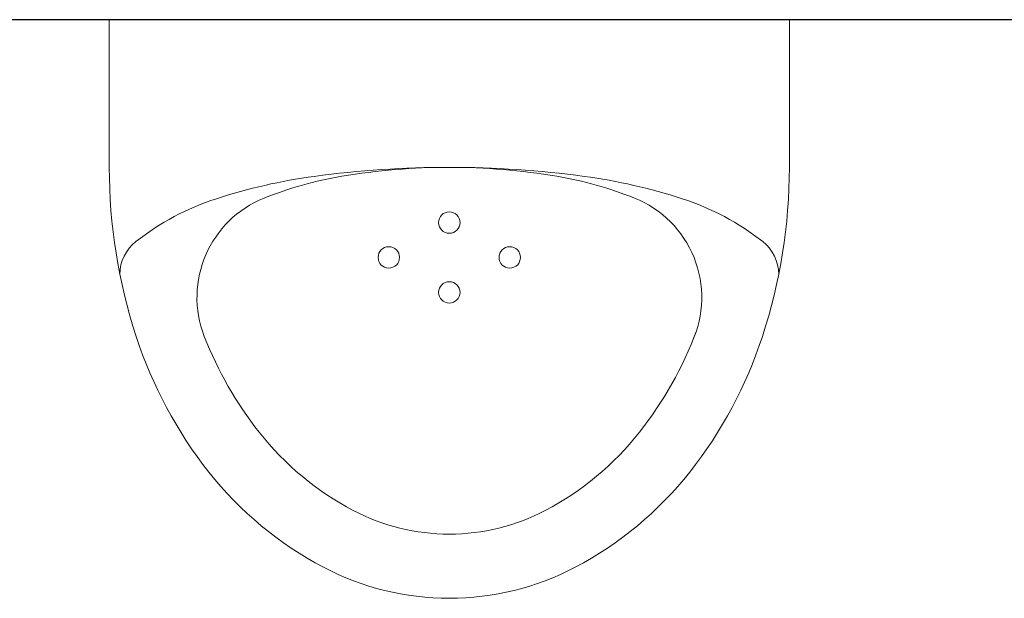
# Model space of a CAD drawing. Header units: millimetres. Extents: x -1893473 to 1546619, y -568027 to 942944.
# Tile 184 of 256: x 169311 to 169771, y -496150 to -495879. Entities that reach past the tile are written whole.
import ezdxf
from ezdxf.enums import TextEntityAlignment as Align

# ---------------------------------------------------------------- set-up
doc = ezdxf.new("R2010")
doc.units = ezdxf.units.MM
doc.header["$LTSCALE"] = 0.2
doc.layers.get('0').update_dxf_attribs({"lineweight": 0})
for name, color, linetype, lineweight in [('!! 0_Opis_pom', 9, 'Continuous', 13), ('!! 1_OPIS POM NOWE', 140, 'Continuous', 5), ('!! 2_wypos-sanitarne', 240, 'Continuous', 9), ('P-Opis nadproża', 150, 'Continuous', 9)]:
    doc.layers.add(name, color=color, linetype=linetype, lineweight=lineweight)
doc.layers.add('!! 1_zabudowa GK', color=33, linetype='Continuous')
doc.styles.add('ARIAL', font='tahoma.ttf')

# ---------------------------------------------------------------- blocks, each defined once
blk = doc.blocks.new('A$C164C2DE0')
for p, q in [((0, 15.897), (0, -15.897)), ((6.9, 15.897), (0, 15.897)), ((0, -15.897), (6.9, -15.897))]:
    blk.add_line(p, q)
for centre in [(11.111, 2.828), (9.479, 0), (12.744, 0), (11.111, -2.828)]:
    blk.add_circle(centre, 0.5)
for centre, radius, start, end in [((6.9, -9.541), 25.438, 71.8951, 90), ((11.9, 13.456), 1.944, 90, 141.9092), ((19.99, 7.115), 12.223, 141.9092, 162.0125), ((8.429, -4.864), 20.517, 51.7154, 71.8951), ((12.982, 6.802), 5, 65.4842, 158.2639), ((8.429, -4.864), 17.517, 51.7154, 69.5923), ((10.775, -1.893), 16.732, 27.6894, 51.7154), ((33.17, 2.836), 26.079, 162.0125, 172.3405), ((10.775, -1.893), 13.732, 27.6894, 51.7154), ((24.656, 2.115), 17.58, 158.1656, 170.4666), ((54.258, 0), 47.358, 172.3405, 180), ((14.382, 0), 12.658, 0, 27.6894), ((37.249, 0), 30.349, 170.4666, 180), ((14.382, 0), 9.658, 0, 27.6894), ((37.249, 0), 30.349, 180, 189.5334), ((54.258, 0), 47.358, 180, 187.6595), ((14.382, 0), 9.658, 332.3106, 0), ((14.382, 0), 12.658, 332.3106, 0), ((10.775, 1.893), 13.732, 308.2846, 332.3106), ((24.656, -2.115), 17.58, 189.5334, 201.8344), ((10.775, 1.893), 16.732, 308.2846, 332.3106), ((33.17, -2.836), 26.079, 187.6595, 197.9875), ((12.98, -6.796), 5, 201.7998, 291.3195), ((8.429, 4.864), 17.517, 291.3195, 308.2846), ((19.99, -7.115), 12.223, 197.9875, 218.0908), ((8.429, 4.864), 20.517, 288.1049, 308.2846), ((6.9, 9.541), 25.438, 270, 288.1049), ((11.9, -13.456), 1.944, 218.0908, 270)]:
    blk.add_arc(centre, radius, start, end)
blk = doc.blocks.new('A$C2EB40A8D')
at = {"layer": '!! 1_zabudowa GK'}
blk.add_lwpolyline([(6407.5648, -1477.48603), (3298.87011, -1477.48603)], dxfattribs=at)
at = {"layer": '!! 2_wypos-sanitarne', "xscale": 10, "yscale": 10, "zscale": 10, "rotation": 270}
blk.add_blockref('A$C164C2DE0', (5843.84707, -1477.48603), dxfattribs=at)
at = {"layer": '!! 0_Opis_pom', "ltscale": 0.7, "style": 'ARIAL'}
for tag, p in [('B1,21', (-891.77727, 31796.97458)), ('A1,16', (-13651.31084, 31587.95236)), ('B1,19', (-5798.61305, 31587.22944)), ('B1/17', (-9701.43347, 31565.05244)), ('1,23', (10805.41388, 31565.05244)), ('1,22', (4526.58954, 31507.65132)), ('A1,1', (-16866.13618, 31459.3792)), ('B1,18', (-7791.62894, 31330.08444)), ('B1,20', (-2961.4347, 31167.05787)), ('A1,6', (-19287.17717, 30923.71998)), ('B1,1', (14135.63445, 30913.92963)), ('B1,3', (17346.74696, 30023.81022)), ('B1,4', (29817.71501, 29157.67457)), ('A1,5', (-23454.5385, 28820.77901)), ('A1,2', (-17502.57721, 28602.57524)), ('B1,2D', (2616.16402, 28559.52261)), ('A1,15', (-13651.31084, 28261.46046)), ('B1,4', (29883.58177, 28158.35876)), ('B1,2B', (18801.54781, 27650.12382)), ('B1,2A', (13086.7373, 27376.04393)), ('A1,3', (-16846.27912, 25980.40356)), ('B1,8', (9089.53994, 25356.27639)), ('B1,6', (31915.87888, 23754.79829)), ('A1,4', (-24010.17576, 23559.17399)), ('B1,14', (-11621.32288, 23261.44183)), ('B1,13', (-3080.55208, 22924.09997)), ('B1,5', (29245.49088, 22896.69268)), ('B1,10', (3982.60923, 22874.21277)), ('B1,9', (5634.43488, 22623.92098)), ('B1,2C', (13327.26639, 22378.5328)), ('B1,7', (16398.41175, 22348.28836)), ('B1,11', (5553.20442, 20939.83877)), ('B1,12', (3693.27174, 20628.72148)), ('C1,3', (5969.08376, 16336.01084)), ('C1,2', (11955.93711, 11671.55655)), ('C1,1', (15659.17205, 11415.94196)), ('C1,4', (5140.00888, 9205.5831)), ('C1,5', (5680.4486, 6154.54995)), ('C1,10', (16327.05085, 6080.66085)), ('C1,9', (16526.57171, 3173.45283)), ('C1,6', (6367.37903, 2771.84181)), ('D0,18', (-1981.87701, -110.73158)), ('D0,7', (-13531.42299, -1159.67649)), ('C1,7', (7275.77161, -1303.00991)), ('D0,17', (2064.87671, -1345.69113)), ('D0,3', (-9324.21674, -1442.63631)), ('D0,6', (-17529.61851, -1957.37463)), ('D0,10', (-21369.4432, -2140.60378)), ('D,09', (-12990.08379, -2746.32902)), ('D0,2', (-5516.19514, -3101.87722)), ('D0,16', (2266.73061, -3284.15369)), ('D0,8', (-14357.79539, -3567.69719)), ('D0,5', (-10461.54478, -3629.26575)), ('D0,4', (-8396.53404, -4353.7937)), ('D0,15', (1974.41895, -5205.84774)), ('D0,1', (-5633.49598, -5662.48534)), ('D0,11', (-23334.09291, -6045.78706)), ('D0,12', (-22436.85763, -9302.9678)), ('D0,13', (-22436.85763, -11581.16526)), ('D0,14', (-13645.94445, -11884.57769))]:
    blk.add_attdef(tag, text='', height=119.68, dxfattribs=at).set_placement(p, align=Align.MIDDLE_CENTER)
at = {"layer": '!! 1_OPIS POM NOWE', "style": 'ARIAL'}
for tag, p in [('C1.7A', (7769.3756, 685.765)), ('C1.7C', (7655.80151, -2045.04756)), ('C1.8B', (10935.93068, -2107.41983)), ('C1.8A', (13897.39715, -2120.69016)), ('C1.7B', (8274.43201, -3270.18959)), ('E1.2', (16701.02923, -5331.07351)), ('E1.5E', (21974.23379, -5463.99012)), ('E1.5D', (24989.27391, -5785.36474)), ('E1.1', (8357.81567, -5851.01076)), ('E1.5C', (25222.53959, -6394.64172)), ('E1.5B', (27694.70831, -7009.86571)), ('E1.6', (5279.46063, -8141.28746)), ('E1.5A', (25547.9555, -8495.18994)), ('E1.5G', (23977.19473, -9792.46695)), ('E1.5F', (22414.7084, -9822.66389)), ('E1,4', (13935.69867, -10458.20073)), ('E1.5L', (28030.8296, -11267.7725)), ('E1.3', (5639.18862, -11994.01941)), ('E1.5H', (23988.49716, -12231.38049)), ('E1.5K', (27714.73934, -12977.98364)), ('E1.5I', (22290.68736, -13989.9049)), ('E1.5J', (27095.71534, -16088.17469))]:
    blk.add_attdef(tag, text='', height=119.68, dxfattribs=at).set_placement(p, align=Align.MIDDLE_CENTER)

msp = doc.modelspace()

# ---------------------------------------------------------------- block references
at = {"layer": 'P-Opis nadproża', "color": 4}
msp.add_blockref('A$C2EB40A8D', (163667.94092, -494401.63474), dxfattribs=at)

doc.saveas('drawing.dxf')
